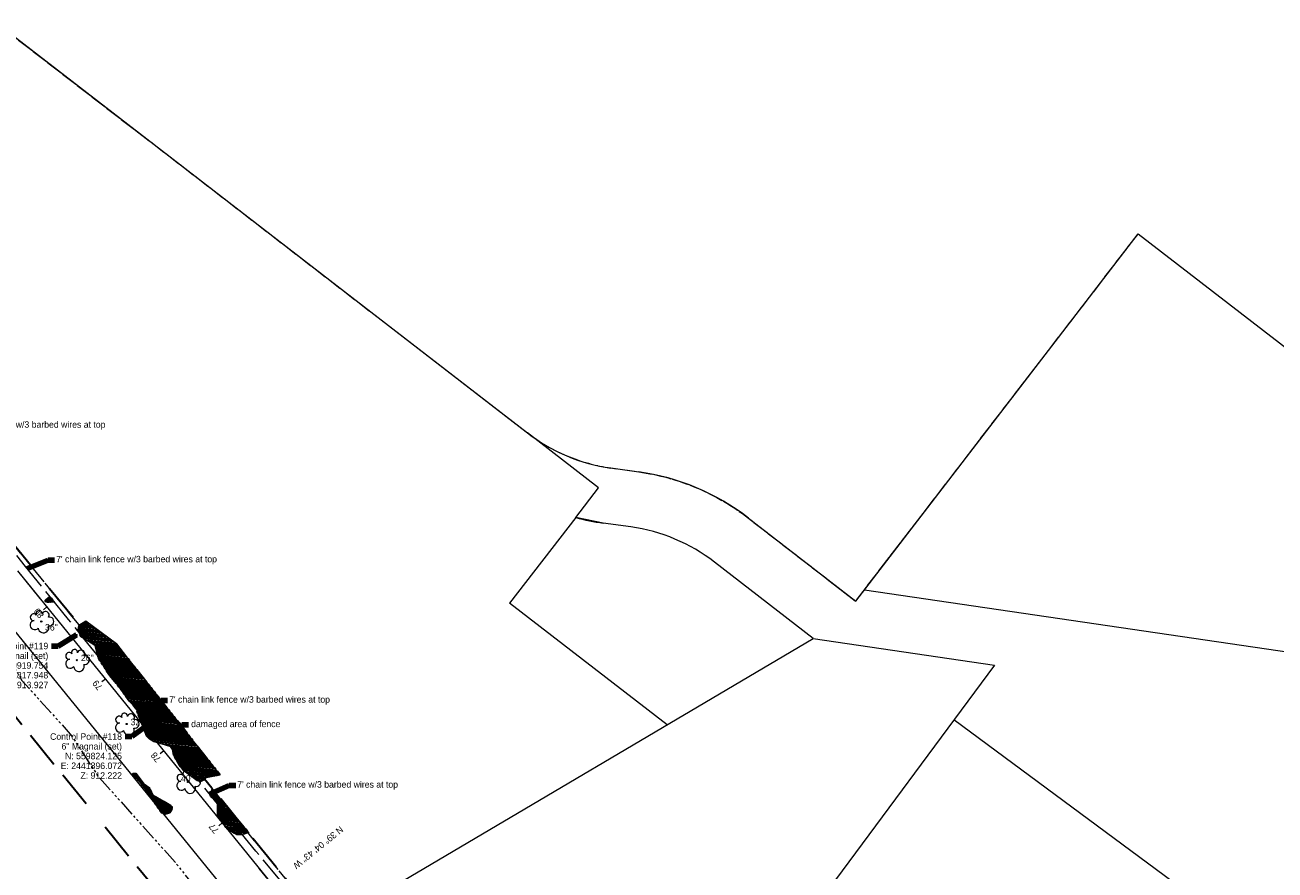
# Model space of a CAD drawing. Header units: feet. Extents: x 2433273 to 2447442, y 555003 to 575201.
# Tile 96 of 226: x 2441762 to 2443111, y 559666 to 560578. Entities that reach past the tile are written whole.
import ezdxf
from ezdxf.enums import TextEntityAlignment as Align

# ---------------------------------------------------------------- set-up
doc = ezdxf.new("R2010")
doc.units = ezdxf.units.FT
doc.header["$LTSCALE"] = 50
doc.header["$MEASUREMENT"] = 0
for name, pattern in [('cl20', [100, 5, -5, 80, -5, 5]), ('cl50', [100, 7.5, -7.5, 70, -7.5, 7.5]), ('corp', [0.4, 0.05, 0.09, 0.08, 0.09, 0.05, -0.04]), ('esmtrrex', [4.75, 0.8, -0.325, -0.325, 0.8, -0.3, 0.8, -0.3, 0.8, -0.3]), ('fenceex', [1, 0.85, -0.075, -0.075]), ('stream', [1.4, 0.7, -0.1, 0.1, -0.1, 0.1, -0.1, 0.1, -0.1])]:
    doc.linetypes.add(name, pattern=pattern)
for name, color, linetype, lineweight in [('DR_X_Ditch', 133, 'stream', 0), ('DV_X_Corp_Line', 7, 'corp', 0), ('DV_X_Property_Line', 7, 'Continuous', 0), ('EV_Ecological_Wetlands', 151, 'stream', 13), ('GE_P_CL_50', 7, 'cl50', 13), ('RD_X_Fence', 230, 'fenceex', 0), ('RW_X_CL_20', 6, 'cl20', 0), ('RW_X_Esmt_RR', 6, 'esmtrrex', 30), ('SV_P_Control_Cells_Set', 7, 'Continuous', 0), ('SV_X_Text', 7, 'Continuous', 0), ('VG_X_Cells', 3, 'Continuous', 0), ('VG_X_Text', 7, 'Continuous', 0)]:
    doc.layers.add(name, color=color, linetype=linetype, lineweight=lineweight)
doc.layers.add('GK_Visualization', color=30, linetype='Continuous', lineweight=13, plot=False)
doc.styles.add('Slanted-Normal LS 0.50', font='font31.shx', dxfattribs={"height": 0.14})
doc.styles.add('Slanted-Normal LS 0.50_0', font='font31.shx')
doc.styles.add('Style-font31', font='font31.shx')
doc.dimstyles.new('Dec-0  Slanted', dxfattribs={"dimscale": 50, "dimtxt": 0.14, "dimasz": 0.14, "dimexe": 0.07, "dimexo": 0.07, "dimgap": 0.07, "dimtad": 1, "dimdec": 0, "dimzin": 3, "dimdsep": 46, "dimtxsty": 'Slanted-Normal LS 0.50_0', "dimcen": 0.09, "dimclrd": 97, "dimclre": 97, "dimclrt": 7, "dimadec": 0, "dimazin": 3, "dimtfac": 1, "dimtdec": 0, "dimtofl": 0, "dimtmove": 1, "dimatfit": 1, "dimfxl": 1, "dimtzin": 3, "dimlwd": 0, "dimlwe": 0, "dimarcsym": 0})

# ---------------------------------------------------------------- blocks, each defined once
blk = doc.blocks.new('TREE_4')
at = {"layer": 'VG_X_Cells', "color": 3, "linetype": 'Continuous', "lineweight": 0}
blk.add_circle((0, 0), 0.012, dxfattribs=at)
for centre, radius, start, end in [((-0.143, -0.077), 0.0987, 96.1722, 320.5737), ((-0.165, 0.093), 0.0735, 39.0625, 279.5412), ((-0.049, 0.168), 0.0658, 354.0047, 205.9741), ((0.091, 0.141), 0.0776, 323.83, 165.0376), ((0.173, 0.002), 0.0957, 259.1453, 101.4596), ((0.047, -0.13), 0.114, 184.9476, 19.4572)]:
    blk.add_arc(centre, radius, start, end, dxfattribs=at)
blk = doc.blocks.new('TREE_5')
at = {"layer": 'VG_X_Cells', "color": 3, "linetype": 'Continuous', "lineweight": 0}
blk.add_circle((0, 0), 0.012, dxfattribs=at)
for centre, radius, start, end in [((-0.143, -0.077), 0.0987, 96.1722, 320.5737), ((-0.165, 0.093), 0.0735, 39.0625, 279.5412), ((-0.049, 0.168), 0.0658, 354.0047, 205.9741), ((0.091, 0.141), 0.0776, 323.83, 165.0376), ((0.173, 0.002), 0.0957, 259.1453, 101.4596), ((0.047, -0.13), 0.114, 184.9476, 19.4572)]:
    blk.add_arc(centre, radius, start, end, dxfattribs=at)
blk = doc.blocks.new('TREE_8')
at = {"layer": 'VG_X_Cells', "color": 3, "linetype": 'Continuous', "lineweight": 0}
blk.add_circle((0, 0), 0.012, dxfattribs=at)
for centre, radius, start, end in [((-0.143, -0.077), 0.0987, 96.1722, 320.5737), ((-0.165, 0.093), 0.0735, 39.0625, 279.5412), ((-0.049, 0.168), 0.0658, 354.0047, 205.9741), ((0.091, 0.141), 0.0776, 323.83, 165.0376), ((0.173, 0.002), 0.0957, 259.1453, 101.4596), ((0.047, -0.13), 0.114, 184.9476, 19.4572)]:
    blk.add_arc(centre, radius, start, end, dxfattribs=at)
blk = doc.blocks.new('MNAILS_13')
at = {"layer": 'SV_P_Control_Cells_Set', "linetype": 'Continuous', "lineweight": 0}
h = blk.add_hatch(color=7, dxfattribs=at)
edge = h.paths.add_edge_path()
edge.add_arc((0, 0), 0.0249, 0, 360)
at = {"layer": 'SV_P_Control_Cells_Set', "color": 7, "linetype": 'Continuous', "lineweight": 0, "flags": 128}
for points in [[(0.105, -0.04), (0.105, 0.04), (0.13, -0.04), (0.154, 0.04), (0.154, -0.04)], [(0.223, -0.04), (0.223, 0.04), (0.264, -0.04), (0.264, 0.04)], [(0.372, 0.034), (0.371, 0.036), (0.369, 0.037), (0.364, 0.039), (0.358, 0.04), (0.354, 0.04), (0.352, 0.04), (0.345, 0.038), (0.339, 0.034), (0.335, 0.029), (0.334, 0.024), (0.334, 0.02), (0.335, 0.015), (0.339, 0.011), (0.37, -0.008), (0.372, -0.01), (0.373, -0.013), (0.375, -0.017), (0.375, -0.02), (0.374, -0.024), (0.373, -0.027), (0.372, -0.03), (0.371, -0.032), (0.37, -0.034), (0.369, -0.036), (0.367, -0.038), (0.365, -0.039), (0.363, -0.039), (0.358, -0.04), (0.35, -0.04), (0.345, -0.039), (0.338, -0.034), (0.334, -0.031)], [(0.193, -0.029), (0.195, -0.029), (0.197, -0.031), (0.199, -0.033), (0.199, -0.036), (0.197, -0.039), (0.195, -0.04), (0.193, -0.04), (0.191, -0.039), (0.189, -0.036), (0.189, -0.033), (0.191, -0.031), (0.193, -0.029)], [(0.303, -0.029), (0.306, -0.029), (0.308, -0.031), (0.31, -0.033), (0.31, -0.036), (0.308, -0.039), (0.306, -0.04), (0.303, -0.04), (0.302, -0.039), (0.3, -0.036), (0.3, -0.033), (0.302, -0.031), (0.303, -0.029)], [(0.413, -0.029), (0.415, -0.029), (0.417, -0.031), (0.419, -0.033), (0.419, -0.036), (0.417, -0.039), (0.415, -0.04), (0.413, -0.04), (0.411, -0.039), (0.409, -0.036), (0.409, -0.033), (0.411, -0.031), (0.413, -0.029)]]:
    blk.add_lwpolyline(points, dxfattribs=at)
blk = doc.blocks.new('TREE_9')
at = {"layer": 'VG_X_Cells', "color": 3, "linetype": 'Continuous', "lineweight": 0}
blk.add_circle((0, 0), 0.012, dxfattribs=at)
for centre, radius, start, end in [((-0.143, -0.077), 0.0987, 96.1722, 320.5737), ((-0.165, 0.093), 0.0735, 39.0625, 279.5412), ((-0.049, 0.168), 0.0658, 354.0047, 205.9741), ((0.091, 0.141), 0.0776, 323.83, 165.0376), ((0.173, 0.002), 0.0957, 259.1453, 101.4596), ((0.047, -0.13), 0.114, 184.9476, 19.4572)]:
    blk.add_arc(centre, radius, start, end, dxfattribs=at)
blk = doc.blocks.new('MNAILS_14')
at = {"layer": 'SV_P_Control_Cells_Set', "linetype": 'Continuous', "lineweight": 0}
h = blk.add_hatch(color=7, dxfattribs=at)
edge = h.paths.add_edge_path()
edge.add_arc((0, 0), 0.0249, 0, 360)
at = {"layer": 'SV_P_Control_Cells_Set', "color": 7, "linetype": 'Continuous', "lineweight": 0, "flags": 128}
for points in [[(0.105, -0.04), (0.105, 0.04), (0.13, -0.04), (0.154, 0.04), (0.154, -0.04)], [(0.223, -0.04), (0.223, 0.04), (0.264, -0.04), (0.264, 0.04)], [(0.372, 0.034), (0.371, 0.036), (0.369, 0.037), (0.364, 0.039), (0.358, 0.04), (0.354, 0.04), (0.352, 0.04), (0.345, 0.038), (0.339, 0.034), (0.335, 0.029), (0.334, 0.024), (0.334, 0.02), (0.335, 0.015), (0.339, 0.011), (0.37, -0.008), (0.372, -0.01), (0.373, -0.013), (0.375, -0.017), (0.375, -0.02), (0.374, -0.024), (0.373, -0.027), (0.372, -0.03), (0.371, -0.032), (0.37, -0.034), (0.369, -0.036), (0.367, -0.038), (0.365, -0.039), (0.363, -0.039), (0.358, -0.04), (0.35, -0.04), (0.345, -0.039), (0.338, -0.034), (0.334, -0.031)], [(0.193, -0.029), (0.195, -0.029), (0.197, -0.031), (0.199, -0.033), (0.199, -0.036), (0.197, -0.039), (0.195, -0.04), (0.193, -0.04), (0.191, -0.039), (0.189, -0.036), (0.189, -0.033), (0.191, -0.031), (0.193, -0.029)], [(0.303, -0.029), (0.306, -0.029), (0.308, -0.031), (0.31, -0.033), (0.31, -0.036), (0.308, -0.039), (0.306, -0.04), (0.303, -0.04), (0.302, -0.039), (0.3, -0.036), (0.3, -0.033), (0.302, -0.031), (0.303, -0.029)], [(0.413, -0.029), (0.415, -0.029), (0.417, -0.031), (0.419, -0.033), (0.419, -0.036), (0.417, -0.039), (0.415, -0.04), (0.413, -0.04), (0.411, -0.039), (0.409, -0.036), (0.409, -0.033), (0.411, -0.031), (0.413, -0.029)]]:
    blk.add_lwpolyline(points, dxfattribs=at)

msp = doc.modelspace()

# ---------------------------------------------------------------- hatches: boundary and pattern name
at = {"layer": 'EV_Ecological_Wetlands', "linetype": 'Continuous'}
h = msp.add_hatch(dxfattribs=at)
h.set_pattern_fill('HATCH', color=256, style=0, pattern_type=2)
h.set_pattern_definition([(174.0787, (2441778.0779, 559895.6094), (-0.103162, -0.994665), [])])
h.paths.add_polyline_path([(2441789, 559961.4), (2441786.7, 559959.6), (2441784.8, 559957.8), (2441784, 559957.2), (2441783.9, 559956.1), (2441784.6, 559955.6), (2441786.8, 559955.2), (2441790, 559955.4), (2441794, 559955.6)])
h = msp.add_hatch(dxfattribs=at)
h.set_pattern_fill('HATCH', color=256, style=0, pattern_type=2)
h.set_pattern_definition([(218.3904, (2441751.79118, 559927.13896), (0.155254, -0.1959495), [])])
h.paths.add_polyline_path([(2441789, 559961.4), (2441786.7, 559959.6), (2441784.8, 559957.8), (2441784, 559957.2), (2441783.9, 559956.1), (2441784.6, 559955.6), (2441786.8, 559955.2), (2441790, 559955.4), (2441794, 559955.6)])
h = msp.add_hatch(dxfattribs=at)
h.set_pattern_fill('HATCH', color=256, style=0, pattern_type=2)
h.set_pattern_definition([(174.07875, (2441815.0533, 559820.5412), (-0.1031615, -0.9946646), [])])
h.paths.add_polyline_path([(2441827.9, 559934.6), (2441820.4, 559930), (2441819.6, 559925.5), (2441821.2, 559919.8), (2441822.5, 559918.2), (2441835.5, 559910.4), (2441837.8, 559908.3), (2441841.2, 559894.3), (2441842.3, 559893), (2441844.2, 559890), (2441850.2, 559880.7), (2441853.7, 559875.7), (2441861.3, 559866.7), (2441874.7, 559848.3), (2441878.4, 559844.5), (2441882.4, 559839.3), (2441884.1, 559833.6), (2441893.1, 559810.8), (2441896.4, 559807.7), (2441901.2, 559804.9), (2441913.3, 559801.4), (2441919, 559799.6), (2441921.4, 559796.1), (2441922.5, 559790), (2441928.2, 559779.7), (2441932.4, 559774.2), (2441947.8, 559762.7), (2441952.5, 559762), (2441955.3, 559763.6), (2441958.1, 559766.2), (2441961.6, 559766.6), (2441972.8, 559769), (2441861, 559910.1)])
h = msp.add_hatch(dxfattribs=at)
h.set_pattern_fill('HATCH', color=256, style=0, pattern_type=2)
h.set_pattern_definition([(173.3904, (2441886.33783, 559730.43587), (-0.028776, -0.2483384), [])])
h.paths.add_polyline_path([(2441921.1, 559734.3), (2441919.6, 559735.9), (2441912.5, 559740.1), (2441900.6, 559747.1), (2441896.7, 559754.6), (2441890.7, 559758.8), (2441882.3, 559770.3), (2441878.7, 559770.5), (2441877.9, 559769.5), (2441880.5, 559767.1), (2441887, 559759.8), (2441893.3, 559752), (2441896.4, 559746.3), (2441904, 559735.6), (2441909.4, 559727.8), (2441913.6, 559726.5), (2441918.3, 559727.8), (2441921.1, 559732)])
h = msp.add_hatch(dxfattribs=at)
h.set_pattern_fill('HATCH', color=256, style=0, pattern_type=2)
h.set_pattern_definition([(174.0787, (2441952.6759, 559679.0891), (-0.103162, -0.994665), [])])
h.paths.add_polyline_path([(2442003.5, 559706.8), (2441963.8, 559753.7), (2441962.7, 559748.4), (2441962, 559746.5), (2441962.5, 559745.1), (2441964.8, 559743.8), (2441968.3, 559741.3), (2441969.7, 559739.4), (2441969.7, 559736.8), (2441969.8, 559730), (2441970, 559723.8), (2441979.4, 559711.5), (2441987.9, 559706.1), (2441990.5, 559704.5), (2441996.6, 559704.4)])

# ---------------------------------------------------------------- linework, layer by layer
at = {"layer": 'DR_X_Ditch', "ltscale": 0.500001, "flags": 128}
msp.add_lwpolyline([(2441358.4, 560427.5), (2441355.4, 560425.6), (2441352.8, 560408.9), (2441351.1, 560395.8), (2441349.5, 560386), (2441350.7, 560379.8), (2441356.8, 560371.7), (2441368.7, 560357.7), (2441397.4, 560327), (2441414.6, 560306.6), (2441434.2, 560277.1), (2441455.9, 560248.4), (2441472, 560239.1), (2441524.2, 560171.7), (2441570.4, 560119.2), (2441631.7, 560050.1), (2441688.2, 559971.8), (2441720.6, 559937.6), (2441758.8, 559870.7), (2441811.1, 559812.9), (2441841.1, 559767.3), (2441924.2, 559674.5), (2441993.8, 559587.1), (2442062.3, 559507.2), (2442105.7, 559448.4), (2442150.2, 559409.8), (2442194.5, 559357), (2442237.7, 559300.7), (2442235.5, 559293.8), (2442267.9, 559245.7), (2442335, 559173.1), (2442429.4, 559039.1), (2442475.1, 558964.2), (2442507.5, 558921.9), (2442529.8, 558887.4), (2442538.7, 558878.1), (2442552.6, 558871.2), (2442569.5, 558860.7), (2442580.6, 558823.8), (2442606.8, 558787.8), (2442606.8, 558764.9), (2442632.4, 558720.1), (2442655.3, 558679.4), (2442694.3, 558606)], dxfattribs=at)
at = {"layer": 'DV_X_Corp_Line', "flags": 128}
msp.add_lwpolyline([(2442298, 557666), (2442294.6, 558000.6), (2442425.8, 558006.5), (2442420, 558432.5), (2442560.8, 558435.4), (2442758.4, 558439.6), (2442860.6, 558441.7), (2443033.8, 558444.6), (2443023.2, 559005.7), (2442548.7, 559004.5, 0.020581), (2442263.6, 559386), (2441313.9, 560553.5), (2441470.1, 560781.9), (2442304.2, 560137.9, 0.130723), (2442394.2, 560100), (2442424.2, 560095.8, -0.130727), (2442542.6, 560045.9), (2442658.3, 559956.3), (2442963, 560352.6)], format="xyb", dxfattribs=at)
at = {"layer": 'DV_X_Property_Line'}
for p, q in [((2441470.1, 560781.9), (2442304.2, 560137.9)), ((2442658.3, 559956.3), (2442963, 560352.6)), ((2442963, 560352.6), (2443530, 559915.1)), ((2442381, 560078.4), (2442304.2, 560137.9)), ((2442394.2, 560100), (2442424.2, 560095.8)), ((2442356.3, 560046.5), (2442381, 560078.4)), ((2442356.3, 560046.5), (2442285, 559954.3)), ((2442385.9, 560040.5), (2442356.3, 560046.5)), ((2442542.6, 560045.9), (2442658.3, 559956.3)), ((2442415.9, 560036.4), (2442385.9, 560040.5)), ((2442612.3, 559916.1), (2442505.9, 559998.4)), ((2442667.8, 559968.6), (2443151, 559897.7)), ((2442284.9, 559954.4), (2442454.9, 559823.1)), ((2442085.6, 559604.8), (2442612.3, 559916.1)), ((2442612.3, 559916.1), (2442807.9, 559887.4)), ((2442807.9, 559887.4), (2442353.2, 559273)), ((2443018.8, 559639.8), (2442764.1, 559828.2))]:
    msp.add_line(p, q, dxfattribs=at)
for centre, radius, start, end in [((2442420.5, 560288.1), 190, 232.2645, 262.055), ((2442389.6, 559848.2), 250, 52.264, 82.0554), ((2442420.5, 560288.1), 250, 255.1252, 262.0553), ((2442389.6, 559848.2), 190, 52.2645, 82.055)]:
    msp.add_arc(centre, radius, start, end, dxfattribs=at)
at = {"layer": 'EV_Ecological_Wetlands', "linetype": 'Continuous', "flags": 128}
for points in [[(2441789, 559961.4), (2441786.7, 559959.6), (2441784.8, 559957.8), (2441784, 559957.2), (2441783.9, 559956.1), (2441784.6, 559955.6), (2441786.8, 559955.2), (2441790, 559955.4), (2441794, 559955.6), (2441789, 559961.4)], [(2441789, 559961.4), (2441786.7, 559959.6), (2441784.8, 559957.8), (2441784, 559957.2), (2441783.9, 559956.1), (2441784.6, 559955.6), (2441786.8, 559955.2), (2441790, 559955.4), (2441794, 559955.6), (2441789, 559961.4)], [(2441827.9, 559934.6), (2441820.4, 559930), (2441819.6, 559925.5), (2441821.2, 559919.8), (2441822.5, 559918.2), (2441835.5, 559910.4), (2441837.8, 559908.3), (2441841.2, 559894.3), (2441842.3, 559893), (2441844.2, 559890), (2441850.2, 559880.7), (2441853.7, 559875.7), (2441861.3, 559866.7), (2441874.7, 559848.3), (2441878.4, 559844.5), (2441882.4, 559839.3), (2441884.1, 559833.6), (2441893.1, 559810.8), (2441896.4, 559807.7), (2441901.2, 559804.9), (2441913.3, 559801.4), (2441919, 559799.6), (2441921.4, 559796.1), (2441922.5, 559790), (2441928.2, 559779.7), (2441932.4, 559774.2), (2441947.8, 559762.7), (2441952.5, 559762), (2441955.3, 559763.6), (2441958.1, 559766.2), (2441961.6, 559766.6), (2441972.8, 559769), (2441861, 559910.1), (2441827.9, 559934.6)], [(2441921.1, 559734.3), (2441919.6, 559735.9), (2441912.5, 559740.1), (2441900.6, 559747.1), (2441896.7, 559754.6), (2441890.7, 559758.8), (2441882.3, 559770.3), (2441878.7, 559770.5), (2441877.9, 559769.5), (2441880.5, 559767.1), (2441887, 559759.8), (2441893.3, 559752), (2441896.4, 559746.3), (2441904, 559735.6), (2441909.4, 559727.8), (2441913.6, 559726.5), (2441918.3, 559727.8), (2441921.1, 559732), (2441921.1, 559734.3)], [(2442003.5, 559706.8), (2441963.8, 559753.7), (2441962.7, 559748.4), (2441962, 559746.5), (2441962.5, 559745.1), (2441964.8, 559743.8), (2441968.3, 559741.3), (2441969.7, 559739.4), (2441969.7, 559736.8), (2441969.8, 559730), (2441970, 559723.8), (2441979.4, 559711.5), (2441987.9, 559706.1), (2441990.5, 559704.5), (2441996.6, 559704.4), (2442003.5, 559706.8)]]:
    msp.add_lwpolyline(points, close=True, dxfattribs=at)
at = {"layer": 'EV_Ecological_Wetlands', "ltscale": 0.500001, "flags": 128}
for points in [[(2441794, 559955.6), (2441790, 559955.4), (2441786.8, 559955.2), (2441784.6, 559955.6), (2441783.9, 559956.1), (2441784, 559957.2), (2441784.8, 559957.8), (2441786.7, 559959.6), (2441789, 559961.4), (2441794, 559955.6)], [(2441861, 559910.1), (2441972.8, 559769), (2441961.6, 559766.6), (2441958.1, 559766.2), (2441955.3, 559763.6), (2441952.5, 559762), (2441947.8, 559762.7), (2441932.4, 559774.2), (2441928.2, 559779.7), (2441922.5, 559790), (2441921.4, 559796.1), (2441919, 559799.6), (2441913.3, 559801.4), (2441901.2, 559804.9), (2441896.4, 559807.7), (2441893.1, 559810.8), (2441884.1, 559833.6), (2441882.4, 559839.3), (2441878.4, 559844.5), (2441874.7, 559848.3), (2441861.3, 559866.7), (2441853.7, 559875.7), (2441850.2, 559880.7), (2441844.2, 559890), (2441842.3, 559893), (2441841.2, 559894.3), (2441837.8, 559908.3), (2441835.5, 559910.4), (2441822.5, 559918.2), (2441821.2, 559919.8), (2441819.6, 559925.5), (2441820.4, 559930), (2441827.9, 559934.6), (2441861, 559910.1)], [(2441921.1, 559732), (2441918.3, 559727.8), (2441913.6, 559726.5), (2441909.4, 559727.8), (2441904, 559735.6), (2441896.4, 559746.3), (2441893.3, 559752), (2441887, 559759.8), (2441880.5, 559767.1), (2441877.9, 559769.5), (2441878.7, 559770.5), (2441882.3, 559770.3), (2441890.7, 559758.8), (2441896.7, 559754.6), (2441900.6, 559747.1), (2441912.5, 559740.1), (2441919.6, 559735.9), (2441921.1, 559734.3), (2441921.1, 559732)], [(2441996.6, 559704.4), (2441990.5, 559704.5), (2441987.9, 559706.1), (2441979.4, 559711.5), (2441970, 559723.8), (2441969.8, 559730), (2441969.7, 559736.8), (2441969.7, 559739.4), (2441968.3, 559741.3), (2441964.8, 559743.8), (2441962.5, 559745.1), (2441962, 559746.5), (2441962.7, 559748.4), (2441963.8, 559753.7), (2442003.5, 559706.8), (2441996.6, 559704.4)]]:
    msp.add_lwpolyline(points, close=True, dxfattribs=at)
at = {"layer": 'GE_P_CL_50'}
msp.add_line((2442251.3, 559376.9), (2441754.3, 559988.9), dxfattribs=at)
at = {"layer": 'GE_P_CL_50', "linetype": 'Continuous'}
for p, q in [((2441785.9, 559950), (2441782, 559946.8)), ((2441849, 559872.3), (2441845.1, 559869.2)), ((2441912, 559794.7), (2441908.1, 559791.5)), ((2441975, 559717.1), (2441971.2, 559713.9))]:
    msp.add_line(p, q, dxfattribs=at)
at = {"layer": 'GK_Visualization', "color": 1, "flags": 128}
msp.add_lwpolyline([(2443312.2, 558325.7), (2443280.7, 558427.9, 0.449483), (2443199, 558465.1), (2443070.1, 558407.7, -0.099787), (2443046.9, 558402.6), (2442900.2, 558399.6, -0.279414), (2442846.4, 558430.7), (2442766.4, 558576.6), (2442669.3, 558791.7), (2442536.9, 558995), (2442488.3, 559067.4), (2442339.9, 559261.2), (2442251.3, 559376.9), (2441754.3, 559988.9)], format="xyb", dxfattribs=at)
at = {"layer": 'RD_X_Fence', "flags": 128}
for points in [[(2441906, 559817), (2441844.4, 559892.9), (2441826.9, 559914.6), (2441809.3, 559936.5), (2441789.2, 559961.1), (2441762.9, 559993.8), (2441746.4, 560014.2), (2441728.1, 560036.7), (2441706.4, 560063.4), (2441685.9, 560089), (2441662.6, 560117.7), (2441638.2, 560147.6)], [(2442365.2, 559304.4), (2442347.8, 559281.8), (2442325, 559308.9), (2442299.7, 559339.1), (2442268.2, 559376.9), (2442248.6, 559400.5), (2442224.2, 559429.7), (2442193.6, 559466.6), (2442172.2, 559492.9), (2442143.2, 559527.8), (2442110.4, 559567.2), (2442082.4, 559601), (2442055.7, 559633.2), (2442011.3, 559686.7), (2441981.9, 559722.8), (2441950.3, 559761.7), (2441912.6, 559809.2)]]:
    msp.add_lwpolyline(points, dxfattribs=at)
at = {"layer": 'RW_X_CL_20'}
for q in [(2438921.8, 563402.2), (2439727.2, 562412.1)]:
    msp.add_line((2442616.7, 558860), q, dxfattribs=at)
at = {"layer": 'RW_X_Esmt_RR'}
for p, q in [((2442173.6, 559312.8), (2441167, 560550.2)), ((2442263.6, 559386), (2441313.9, 560553.5))]:
    msp.add_line(p, q, dxfattribs=at)

# ---------------------------------------------------------------- block references
at = {"layer": 'SV_P_Control_Cells_Set', "color": 7, "linetype": 'Continuous', "lineweight": 0, "xscale": 50, "yscale": 50, "zscale": 50}
for name, p in [('MNAILS_13', (2441817.9, 559919.8)), ('MNAILS_14', (2441896.1, 559824.1))]:
    msp.add_blockref(name, p, dxfattribs=at)
at = {"layer": 'VG_X_Cells', "color": 3, "linetype": 'Continuous', "lineweight": 0, "xscale": 50, "yscale": 50, "zscale": 50}
for name, p in [('TREE_8', (2441779.8, 559934.3)), ('TREE_5', (2441818.1, 559892.6)), ('TREE_9', (2441871.9, 559823.8)), ('TREE_4', (2441938.1, 559761.1))]:
    msp.add_blockref(name, p, dxfattribs=at)

# ---------------------------------------------------------------- texts
at = {"layer": 'GE_P_CL_50', "linetype": 'Continuous', "style": 'Style-font31'}
for s, p in [('80', (2441779.9, 559945.5)), ('79', (2441843, 559867.8)), ('78', (2441906, 559790.1)), ('77', (2441968.6, 559713.1))]:
    msp.add_text(s, height=7, rotation=129.0787, dxfattribs=at).set_placement(p, align=Align.CENTER)
msp.add_text('N 39%%d 04\' 43" W', height=7, rotation=219.0787, dxfattribs=at).set_placement((2442080.7, 559687.7), align=Align.TOP_CENTER)
at = {"layer": 'SV_X_Text', "char_height": 7, "style": 'Slanted-Normal LS 0.50'}
for s, insert, attachment_point, line_spacing_factor in [("7' chain link fence w/3 barbed wires at top", (2441675.5, 560145.8), 4, 0.606), ("7' chain link fence w/3 barbed wires at top", (2441795.8, 560000.6), 4, 0.606), ('Control Point #119\\P6" Magnail (set)\\PN: 559919.754\\PE: 2441817.948\\PZ: 913.927', (2441787.3, 559911.4), 3, 0.9), ("7' chain link fence w/3 barbed wires at top", (2441917.7, 559849.2), 4, 0.606), ('damaged area of fence', (2441941.4, 559822.8), 4, 0.606), ('Control Point #118\\P6" Magnail (set)^JN: 559824.125\\PE: 2441896.072\\PZ: 912.222', (2441866.8, 559813.7), 3, 0.9), ("7' chain link fence w/3 barbed wires at top", (2441991.1, 559757.5), 4, 0.606)]:
    msp.add_mtext(s, dxfattribs=dict(at, insert=insert, attachment_point=attachment_point, line_spacing_factor=line_spacing_factor))
at = {"layer": 'VG_X_Text', "style": 'Slanted-Normal LS 0.50'}
for s, p in [('36"', (2441783.8, 559931.6)), ('26"', (2441822.5, 559898.6)), ('32"', (2441876.1, 559829.4)), ('40"', (2441930.4, 559768.4))]:
    msp.add_text(s, height=7, dxfattribs=at).set_placement(p, align=Align.TOP_LEFT)

# ---------------------------------------------------------------- leaders
at = {"layer": 'SV_X_Text', "color": 97, "linetype": 'Continuous', "lineweight": 0, "annotation_type": 0, "has_hookline": 1}
for points, hookline_direction, text_width in [([(2441646.6, 560137.3), (2441666.9, 560145.8), (2441673.9, 560145.8)], 0, 245.1), ([(2441764.8, 559991.4), (2441787.2, 560000.6), (2441794.2, 560000.6)], 0, 245.1), ([(2441817.9, 559919.8), (2441797.8, 559907.9), (2441790.8, 559907.9)], 1, 98.5), ([(2441888.9, 559838.2), (2441909, 559849.2), (2441916, 559849.2)], 0, 245.1), ([(2441896.1, 559824.1), (2441877.3, 559810.2), (2441870.3, 559810.2)], 1, 98.3), ([(2441909.6, 559812.6), (2441931.4, 559822.8), (2441938.4, 559822.8)], 0, 128.1), ([(2441961.4, 559748.1), (2441982.5, 559757.5), (2441989.5, 559757.5)], 0, 245.1)]:
    msp.add_leader(points, dimstyle='Dec-0  Slanted', override={"dimtad": 0, "dimclrd": 0, "dimlwd": 65534}, dxfattribs=dict(at, hookline_direction=hookline_direction, text_width=text_width))

doc.saveas('drawing.dxf')
